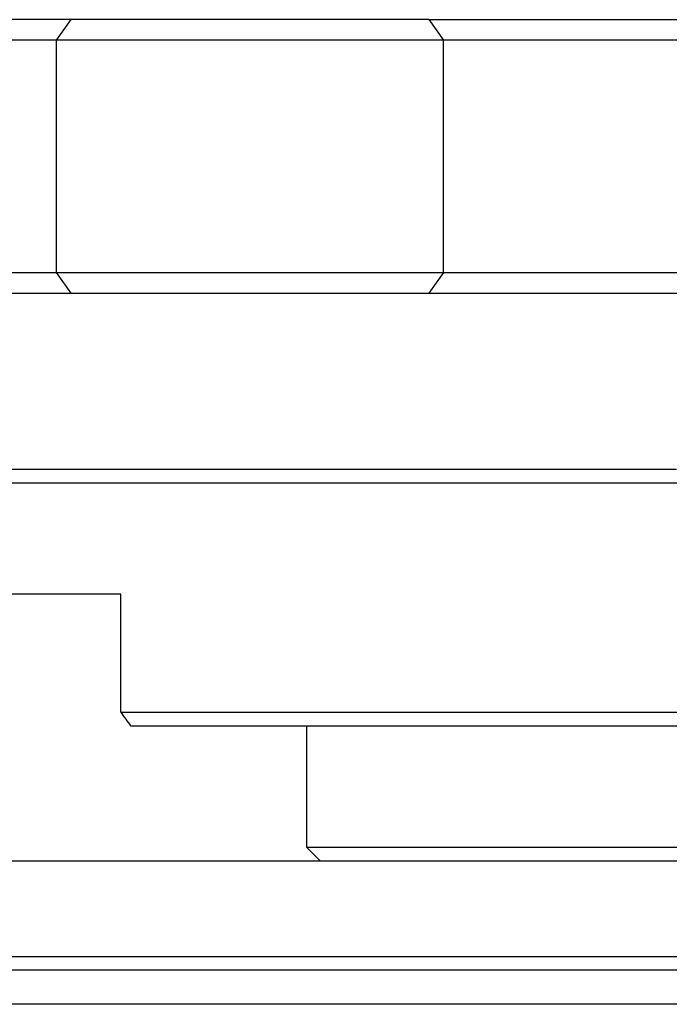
# Model space of a CAD drawing. Extents: x -1763 to 4575, y -3429 to 1051.
# Tile 121 of 193: x 3192 to 3201, y -2502 to -2488. Entities that reach past the tile are written whole.
import ezdxf

# ---------------------------------------------------------------- set-up
doc = ezdxf.new("R2010")
doc.units = 0
doc.linetypes.add('DASHED', pattern=[15, 7, -8])
doc.layers.get('0').update_dxf_attribs({"linetype": 'CONTINUOUS'})
doc.layers.add('1', color=7, linetype='CONTINUOUS')

# ---------------------------------------------------------------- blocks, each defined once
blk = doc.blocks.new('Z-STACK', base_point=(-660.966, -2613.082))
at = {"color": 4, "linetype": 'CONTINUOUS'}
for p, q in [((3192.364, -2487.868), (3188.121, -2487.868)), ((3192.152, -2488.168), (3192.364, -2487.868)), ((3197.597, -2487.868), (3192.364, -2487.868)), ((3197.597, -2487.868), (3197.809, -2488.168)), ((3197.597, -2487.868), (3201.515, -2487.868)), ((3192.152, -2488.168), (3187.909, -2488.168)), ((3197.809, -2488.168), (3192.152, -2488.168)), ((3192.152, -2491.568), (3192.152, -2488.168)), ((3201.728, -2488.168), (3197.809, -2488.168)), ((3197.809, -2491.568), (3197.809, -2488.168)), ((3187.909, -2491.568), (3192.152, -2491.568)), ((3192.152, -2491.568), (3197.809, -2491.568)), ((3192.364, -2491.868), (3192.152, -2491.568)), ((3197.809, -2491.568), (3197.597, -2491.868)), ((3197.809, -2491.568), (3201.728, -2491.568)), ((3188.121, -2491.868), (3192.146, -2491.868)), ((3192.146, -2491.868), (3192.364, -2491.868)), ((3192.364, -2491.868), (3197.597, -2491.868)), ((3197.597, -2491.868), (3201.258, -2491.868))]:
    blk.add_line(p, q, dxfattribs=at)
at = {"color": 7, "linetype": 'CONTINUOUS'}
for p, q in [((3201.217, -2494.448), (3186.589, -2494.448)), ((3204.954, -2494.648), (3152.311, -2494.648)), ((3193.091, -2496.268), (3186.727, -2496.268)), ((3193.091, -2497.998), (3193.091, -2496.268)), ((3193.091, -2497.998), (3204.954, -2497.998)), ((3193.233, -2498.198), (3195.804, -2498.198)), ((3195.804, -2498.198), (3201.417, -2498.198)), ((3195.804, -2498.198), (3195.804, -2499.968)), ((3195.804, -2499.968), (3196.004, -2500.168)), ((3195.804, -2499.968), (3203.036, -2499.968)), ((3187.589, -2500.168), (3196.004, -2500.168)), ((3196.004, -2500.168), (3203.116, -2500.168)), ((3152.311, -2501.568), (3204.795, -2501.568)), ((3192.191, -2501.768), (3156.629, -2501.768)), ((3195.412, -2501.768), (3192.191, -2501.768)), ((3197.479, -2501.768), (3195.412, -2501.768)), ((3201.007, -2501.768), (3197.479, -2501.768)), ((3204.937, -2501.768), (3201.007, -2501.768))]:
    blk.add_line(p, q, dxfattribs=at)
at = {"color": 5, "linetype": 'DASHED'}
for p, q in [((3192.191, -2501.768), (3156.63, -2501.768)), ((3192.407, -2501.768), (3192.191, -2501.768)), ((3195.412, -2501.768), (3192.407, -2501.768)), ((3195.615, -2501.768), (3195.412, -2501.768)), ((3204.937, -2501.768), (3201.007, -2501.768))]:
    blk.add_line(p, q, dxfattribs=at)
at = {"color": 7, "linetype": 'DASHED'}
for p, q in [((3197.479, -2501.768), (3195.615, -2501.768)), ((3201.007, -2501.768), (3197.479, -2501.768))]:
    blk.add_line(p, q, dxfattribs=at)
at = {"color": 5, "linetype": 'CONTINUOUS'}
blk.add_line((3231.183, -2502.268), (3148.311, -2502.268), dxfattribs=at)
at = {"color": 7, "linetype": 'CONTINUOUS'}
blk.add_open_spline([(3193.091, -2497.998), (3193.115, -2498.032), (3193.138, -2498.065), (3193.162, -2498.098), (3193.186, -2498.132), (3193.209, -2498.165), (3193.233, -2498.198)], degree=3, knots=[0, 0, 0, 0, 0.1225934, 0.1225934, 0.1225934, 0.2451869, 0.2451869, 0.2451869, 0.2451869], dxfattribs=at)

msp = doc.modelspace()

# ---------------------------------------------------------------- block references
at = {"layer": '1'}
msp.add_blockref('Z-STACK', (-660.966, -2613.082), dxfattribs=at)

doc.saveas('drawing.dxf')
